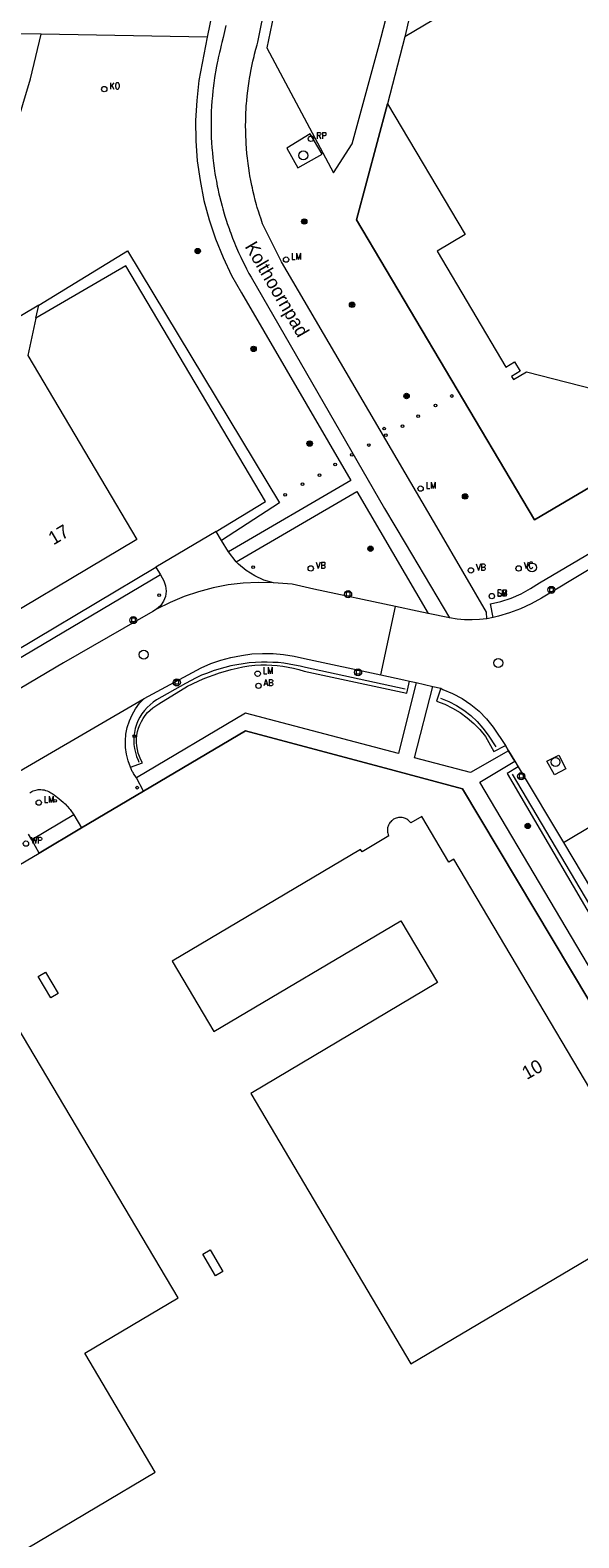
# Model space of a CAD drawing. Header units: metres. Extents: x 138165 to 154469, y 480134 to 494189.
# Tile 188 of 256: x 146213 to 146264, y 485824 to 485964. Entities that reach past the tile are written whole.
import ezdxf

# ---------------------------------------------------------------- set-up
doc = ezdxf.new("R2010")
doc.units = ezdxf.units.M
doc.header["$LTSCALE"] = 0.001
doc.header["$MEASUREMENT"] = 0
for name, color, linetype, lineweight in [('Level 5', 7, 'Continuous', 0), ('TOP-L-terrein schutting raster hek leuning', 7, 'Continuous', 0), ('TOP-L-topo objecten punt', 7, 'Continuous', 0), ('TOP-L-topo objecten vlak', 7, 'Continuous', 0), ('TOP-T-topo huisnummering naamgeving', 7, 'Continuous', 0)]:
    doc.layers.add(name, color=color, linetype=linetype, lineweight=lineweight)
doc.styles.add('Style-INTL_ISO', font='INTL_ISO.shx')
doc.styles.add('Style-STANDARD', font='STANDARD.shx')

# ---------------------------------------------------------------- blocks, each defined once
blk = doc.blocks.new('24')
at = {"layer": 'TOP-L-topo objecten punt', "color": 7, "linetype": 'Continuous', "lineweight": 0}
for radius in [0.025, 0.0182, 0.0115, 0.005]:
    blk.add_circle((0, 0), radius, dxfattribs=at)
blk = doc.blocks.new('31')
at = {"layer": 'TOP-L-topo objecten punt', "color": 7, "linetype": 'Continuous', "lineweight": 0}
blk.add_circle((0, 0), 0.025, dxfattribs=at)
at = {"layer": 'TOP-L-topo objecten punt', "color": 7, "linetype": 'Continuous', "lineweight": 0, "style": 'Style-STANDARD'}
blk.add_text('KO', height=0.06, dxfattribs=at).set_placement((0.0483, 0))
blk = doc.blocks.new('22')
at = {"layer": 'TOP-L-topo objecten punt', "color": 7, "linetype": 'Continuous', "lineweight": 0}
blk.add_circle((0, 0), 0.025, dxfattribs=at)
at = {"layer": 'TOP-L-topo objecten punt', "color": 7, "linetype": 'Continuous', "lineweight": 0, "style": 'Style-STANDARD'}
blk.add_text('VC', height=0.06, dxfattribs=at).set_placement((0.0483, 0))
blk = doc.blocks.new('*U13')
at = {"layer": 'Level 5', "color": 7, "linetype": 'Continuous', "lineweight": 0}
blk.add_circle((0, 0), 0.0415, dxfattribs=at)
blk = doc.blocks.new('150')
at = {"layer": 'Level 5', "color": 7, "linetype": 'Continuous', "lineweight": 0}
blk.add_blockref('*U13', (0, 0), dxfattribs=at)
blk = doc.blocks.new('39')
at = {"layer": 'TOP-L-topo objecten punt', "color": 7, "linetype": 'Continuous', "lineweight": 0}
for p, q in [((0.0175, 0.0175), (-0.0175, 0.0175)), ((-0.0175, 0.0175), (-0.0175, -0.0175)), ((0.0175, 0.0175), (0.0175, -0.0175)), ((0.0175, -0.0175), (-0.0175, -0.0175))]:
    blk.add_line(p, q, dxfattribs=at)
blk.add_circle((0, 0), 0.0332, dxfattribs=at)
blk = doc.blocks.new('73')
at = {"layer": 'TOP-L-topo objecten punt', "color": 7, "linetype": 'Continuous', "lineweight": 0}
blk.add_circle((0, 0), 0.025, dxfattribs=at)
at = {"layer": 'TOP-L-topo objecten punt', "color": 7, "linetype": 'Continuous', "lineweight": 0, "style": 'Style-STANDARD'}
blk.add_text('WP', height=0.06, dxfattribs=at).set_placement((0.0483, 0))
blk = doc.blocks.new('10')
at = {"layer": 'TOP-L-topo objecten punt', "linetype": 'Continuous', "lineweight": 0}
blk.add_circle((0, 0), 0.0125, dxfattribs=at)
blk = doc.blocks.new('16')
at = {"layer": 'TOP-L-topo objecten punt', "color": 7, "linetype": 'Continuous', "lineweight": 0}
blk.add_circle((0, 0), 0.025, dxfattribs=at)
at = {"layer": 'TOP-L-topo objecten punt', "color": 7, "linetype": 'Continuous', "lineweight": 0, "style": 'Style-STANDARD'}
blk.add_text('LM', height=0.06, dxfattribs=at).set_placement((0.0483, 0))
blk = doc.blocks.new('153')
at = {"layer": 'TOP-L-topo objecten punt', "color": 7, "linetype": 'Continuous', "lineweight": 0}
blk.add_circle((0, 0), 0.025, dxfattribs=at)
at = {"layer": 'TOP-L-topo objecten punt', "color": 7, "linetype": 'Continuous', "lineweight": 0, "style": 'Style-STANDARD'}
blk.add_text('RP', height=0.06, dxfattribs=at).set_placement((0.0483, 0))
blk = doc.blocks.new('11')
at = {"layer": 'TOP-L-topo objecten punt', "color": 7, "linetype": 'Continuous', "lineweight": 0}
blk.add_circle((0, 0), 0.025, dxfattribs=at)
at = {"layer": 'TOP-L-topo objecten punt', "color": 7, "linetype": 'Continuous', "lineweight": 0, "style": 'Style-STANDARD'}
blk.add_text('AB', height=0.06, dxfattribs=at).set_placement((0.0483, 0))
blk = doc.blocks.new('14')
at = {"layer": 'TOP-L-topo objecten punt', "color": 7, "linetype": 'Continuous', "lineweight": 0}
blk.add_circle((0, 0), 0.025, dxfattribs=at)
at = {"layer": 'TOP-L-topo objecten punt', "color": 7, "linetype": 'Continuous', "lineweight": 0, "style": 'Style-STANDARD'}
blk.add_text('VB', height=0.06, dxfattribs=at).set_placement((0.0483, 0))
blk = doc.blocks.new('175')
at = {"layer": 'TOP-L-topo objecten punt', "color": 7, "linetype": 'Continuous', "lineweight": 0}
blk.add_circle((0, 0), 0.025, dxfattribs=at)
at = {"layer": 'TOP-L-topo objecten punt', "color": 7, "linetype": 'Continuous', "lineweight": 0, "style": 'Style-STANDARD'}
blk.add_text('SB', height=0.06, dxfattribs=at).set_placement((0.0483, 0))

msp = doc.modelspace()

# ---------------------------------------------------------------- linework, layer by layer
at = {"layer": 'TOP-L-terrein schutting raster hek leuning', "flags": 128}
for points in [[(146296.41, 485966.22), (146307.96, 485946.94), (146302.6, 485943.78), (146297.11, 485940.54), (146287.63, 485934.95), (146282.38, 485931.85), (146259.78, 485918.51), (146243.18, 485946.47), (146246.07, 485957.29)], [(146247.72, 485902.75), (146238.42, 485904.76), (146237.92, 485904.89), (146237.41, 485904.99), (146236.9, 485905.08), (146236.39, 485905.15), (146235.87, 485905.21), (146235.36, 485905.24), (146234.84, 485905.26), (146234.33, 485905.25), (146233.75, 485905.23), (146233.17, 485905.18), (146232.6, 485905.11), (146232.03, 485905.02), (146231.46, 485904.91), (146230.9, 485904.77), (146230.34, 485904.61), (146229.8, 485904.44), (146229.27, 485904.24), (146228.74, 485904.03), (146228.22, 485903.79), (146227.22, 485903.27), (146224.54, 485901.74), (146224.23, 485901.53), (146223.93, 485901.29), (146223.65, 485901.03), (146223.4, 485900.75), (146223.17, 485900.45), (146222.97, 485900.13), (146222.8, 485899.79), (146222.66, 485899.44), (146222.55, 485899.08), (146222.47, 485898.71), (146222.42, 485898.33), (146222.41, 485897.95), (146222.43, 485897.58), (146222.48, 485897.2), (146222.56, 485896.83), (146222.68, 485896.47), (146222.82, 485896.12), (146222.88, 485895.93)], [(146251.01, 485901.9), (146251.77, 485901.59), (146252.49, 485901.22), (146253.18, 485900.78), (146253.82, 485900.27), (146254.42, 485899.72), (146254.96, 485899.11), (146255.45, 485898.45), (146256.16, 485897.38)], [(146281.78, 485845.02), (146278.45, 485850.65), (146276.1, 485854.64), (146269.8, 485865.3), (146266.53, 485870.91), (146253.07, 485893.46), (146246.68, 485895.16), (146232.83, 485898.85), (146223.32, 485893.22), (146217.55, 485889.81), (146213.6, 485887.45)], [(146257.68, 485894.81), (146267.6, 485878.08), (146267.79, 485877.74), (146267.96, 485877.38), (146268.1, 485877.01), (146268.2, 485876.63), (146268.28, 485876.25), (146268.32, 485875.85), (146268.32, 485875.46), (146268.29, 485875.07), (146268.23, 485874.68), (146268.13, 485874.3), (146268, 485873.92), (146267.89, 485873.6)]]:
    msp.add_lwpolyline(points, dxfattribs=at)
at = {"layer": 'TOP-L-topo objecten vlak', "flags": 128}
for points in [[(146249.25, 486012.48), (146250.79, 486006.91), (146245.14, 486002.2), (146239.8, 485986.38), (146234.83, 485962.52), (146241.02, 485950.85), (146242.76, 485953.57), (146245.3, 485962.8), (146252.83, 485991.83), (146314.58, 486028.79), (146357.73, 486054.19), (146379.3, 486066.9), (146424.05, 486093.73), (146424.14, 486095.14)], [(146274.61, 486002.59), (146253.77, 485990.09), (146247.67, 485963.54)], [(146255.34, 485909.3), (146255.31, 485909.9), (146250.88, 485917.51), (146236.17, 485942.56), (146234.42, 485946.11), (146234.28, 485946.53), (146234.13, 485946.97), (146234.06, 485947.19), (146233.93, 485947.64), (146233.86, 485947.86), (146233.8, 485948.09), (146233.74, 485948.31), (146233.62, 485948.76), (146233.52, 485949.22), (146233.47, 485949.45), (146233.42, 485949.67), (146233.33, 485950.13), (146233.24, 485950.59), (146233.2, 485950.82), (146233.13, 485951.28), (146233.07, 485951.74), (146233.01, 485952.21), (146232.96, 485952.67), (146232.92, 485953.13), (146232.89, 485953.6), (146232.88, 485953.83), (146232.86, 485954.3), (146232.85, 485954.77), (146232.84, 485955.23), (146232.85, 485955.7), (146232.85, 485955.93), (146232.87, 485956.4), (146232.89, 485956.86), (146232.9, 485957.1), (146232.92, 485957.33), (146232.94, 485957.56), (146232.98, 485958.03), (146233.04, 485958.49), (146233.1, 485958.95), (146233.16, 485959.41), (146233.2, 485959.64), (146233.28, 485960.1), (146233.32, 485960.33), (146233.41, 485960.79), (146233.51, 485961.25), (146233.62, 485961.7), (146233.67, 485961.93), (146233.79, 485962.38), (146233.91, 485962.8), (146233.99, 485963.05), (146234.14, 485963.81), (146240.93, 485997.4)], [(146274.69, 485979.57), (146247.67, 485963.54)], [(146230, 485967.18), (146229.25, 485963.49)], [(146210.74, 485952.74), (146212.77, 485959.61), (146213.77, 485963.78)], [(146213.77, 485963.78), (146211.57, 485963.82)], [(146229.25, 485963.49), (146213.77, 485963.78)], [(146229.25, 485963.49), (146228.49, 485959.45), (146228.28, 485957.59), (146228.18, 485955.72), (146228.2, 485953.85), (146228.33, 485951.98), (146228.59, 485950.13), (146228.95, 485948.29), (146229.43, 485946.49), (146230.02, 485944.71), (146230.73, 485942.98), (146231.53, 485941.29), (146232.44, 485939.66), (146242.64, 485922.18), (146231.23, 485915.53)], [(146230.99, 485964.59), (146230.76, 485963.46), (146230.63, 485963), (146230.57, 485962.77), (146230.45, 485962.3), (146230.4, 485962.06), (146230.29, 485961.59), (146230.24, 485961.36), (146230.19, 485961.12), (146230.1, 485960.65), (146230.06, 485960.41), (146229.98, 485959.93), (146229.94, 485959.7), (146229.87, 485959.22), (146229.81, 485958.74), (146229.79, 485958.5), (146229.74, 485958.02), (146229.72, 485957.78), (146229.7, 485957.54), (146229.67, 485957.06), (146229.64, 485956.58), (146229.64, 485956.34), (146229.62, 485955.85), (146229.62, 485955.61), (146229.62, 485955.37), (146229.62, 485954.89), (146229.64, 485954.41), (146229.64, 485954.16), (146229.67, 485953.68), (146229.7, 485953.2), (146229.72, 485952.96), (146229.74, 485952.72), (146229.79, 485952.24), (146229.85, 485951.76), (146229.91, 485951.28), (146229.95, 485951.05), (146229.98, 485950.81), (146230.06, 485950.33), (146230.11, 485950.09), (146230.2, 485949.62), (146230.25, 485949.39), (146230.35, 485948.91), (146230.4, 485948.68), (146230.52, 485948.21), (146230.64, 485947.74), (146230.71, 485947.51), (146230.84, 485947.05), (146230.91, 485946.82), (146231.06, 485946.36), (146231.13, 485946.13), (146231.29, 485945.67), (146231.37, 485945.45), (146231.45, 485945.22), (146231.63, 485944.77), (146231.81, 485944.32), (146231.9, 485944.1), (146232.09, 485943.66), (146232.19, 485943.44), (146232.39, 485943), (146232.49, 485942.78), (146232.6, 485942.56), (146232.71, 485942.35), (146232.82, 485942.13), (146232.93, 485941.92), (146233.15, 485941.49), (146233.36, 485941.12), (146245.78, 485919.59), (146247.71, 485916.35), (146251.86, 485909.38)], [(146247.67, 485963.54), (146246.07, 485957.29)], [(146246.07, 485957.29), (146243.18, 485946.47), (146259.78, 485918.51), (146282.38, 485931.85)], [(146246.07, 485957.29), (146253.3, 485945.1), (146250.7, 485943.56), (146257.11, 485932.75), (146257.91, 485933.23), (146258.42, 485932.37), (146257.62, 485931.89), (146257.8, 485931.59), (146259.02, 485932.32), (146269.09, 485929.74)], [(146239.96, 485952.6), (146238.87, 485954.48), (146236.68, 485953.16), (146237.72, 485951.32), (146239.96, 485952.6)], [(146213.56, 485938.53), (146221.82, 485943.6), (146235.99, 485920.09), (146230.59, 485916.58)], [(146230.1, 485917.42), (146234.68, 485920.23), (146221.68, 485942.18), (146213.27, 485937.32)], [(146213.56, 485938.53), (146209, 485935.82), (146199.98, 485915.96), (146205.54, 485906.49)], [(146213.27, 485937.32), (146213.56, 485938.53)], [(146213.27, 485937.32), (146212.53, 485933.85)], [(146212.53, 485933.85), (146222.71, 485916.68), (146205.97, 485906.75)], [(146255.93, 485909.43), (146255.67, 485910.68), (146256.64, 485910.91), (146257.6, 485911.23), (146258.52, 485911.63), (146259.4, 485912.11), (146260.23, 485912.66), (146279.77, 485924.18), (146280.13, 485924.43), (146280.47, 485924.72), (146280.78, 485925.04), (146281.06, 485925.38), (146281.31, 485925.74), (146281.53, 485926.12), (146281.71, 485926.53), (146281.86, 485926.94), (146281.98, 485927.37), (146282.05, 485927.8), (146282.09, 485928.24), (146282.09, 485928.68), (146282.06, 485929.12), (146281.98, 485929.56), (146283.24, 485929.84)], [(146231.95, 485914.6), (146243.22, 485921.17), (146249.86, 485909.79)], [(146230.1, 485917.42), (146224.48, 485914.11)], [(146230.59, 485916.58), (146230.1, 485917.42)], [(146269.94, 485916.88), (146268.85, 485916.29), (146260.42, 485911.21), (146259.46, 485910.69), (146258.47, 485910.23), (146257.45, 485909.85), (146256.4, 485909.54), (146255.93, 485909.43)], [(146231.23, 485915.53), (146230.59, 485916.58)], [(146231.95, 485914.6), (146231.23, 485915.53)], [(146205.97, 485906.75), (146207.57, 485904.03), (146224.48, 485914.11)], [(146224.48, 485914.11), (146224.9, 485913.39)], [(146235.44, 485912.64), (146234.54, 485912.91), (146233.69, 485913.3), (146232.89, 485913.79), (146232.16, 485914.38), (146231.98, 485914.57), (146231.95, 485914.6)], [(146224.9, 485913.39), (146207.53, 485903.12), (146205.54, 485906.49)], [(146224.9, 485913.39), (146225.21, 485912.85), (146225.38, 485912.38), (146225.43, 485911.88), (146225.37, 485911.39), (146225.19, 485910.93), (146224.9, 485910.52), (146224.53, 485910.19)], [(146235.44, 485912.64), (146234.02, 485912.67), (146232.61, 485912.61), (146231.2, 485912.45), (146229.81, 485912.18), (146228.44, 485911.82), (146227.1, 485911.37), (146225.8, 485910.82), (146224.53, 485910.19)], [(146246.81, 485910.44), (146239.2, 485912.07), (146237.19, 485912.52), (146235.44, 485912.64)], [(146224.53, 485910.19), (146224.18, 485909.99), (146215.85, 485905.19), (146184.73, 485886.78), (146142.82, 485861.94), (146091.93, 485831.81)], [(146245.45, 485904.07), (146246.81, 485910.44)], [(146249.86, 485909.79), (146248.83, 485910.01), (146246.81, 485910.44)], [(146251.86, 485909.38), (146249.86, 485909.79)], [(146255.34, 485909.3), (146254.64, 485909.22), (146253.95, 485909.19), (146253.25, 485909.21), (146252.55, 485909.27), (146251.86, 485909.38)], [(146255.93, 485909.43), (146255.34, 485909.3)], [(146223.39, 485901.88), (146228.68, 485904.74), (146229.59, 485905.12), (146230.52, 485905.45), (146231.47, 485905.7), (146232.44, 485905.89), (146233.42, 485906.02), (146234.41, 485906.07), (146235.4, 485906.06), (146236.38, 485905.97), (146237.36, 485905.82), (146238.32, 485905.61), (146245.45, 485904.07)], [(146222.11, 485895.47), (146223.24, 485895.87), (146223.08, 485896.16), (146222.94, 485896.47), (146222.83, 485896.79), (146222.75, 485897.11), (146222.7, 485897.45), (146222.67, 485897.78), (146222.67, 485898.12), (146222.71, 485898.45), (146222.77, 485898.78), (146222.86, 485899.11), (146222.98, 485899.42), (146223.12, 485899.73), (146223.29, 485900.02), (146223.48, 485900.3), (146223.7, 485900.55), (146223.94, 485900.79), (146224.19, 485901.01), (146224.47, 485901.2), (146224.76, 485901.37), (146227.43, 485903.01), (146228.4, 485903.49), (146228.89, 485903.7), (146229.39, 485903.9), (146229.9, 485904.09), (146230.41, 485904.26), (146230.95, 485904.42), (146231.49, 485904.57), (146232.04, 485904.7), (146232.59, 485904.82), (146233.14, 485904.91), (146233.7, 485904.97), (146234.26, 485905), (146234.77, 485905.01), (146235.28, 485904.99), (146235.79, 485904.95), (146236.3, 485904.88), (146236.8, 485904.8), (146237.31, 485904.69), (146237.8, 485904.57), (146238.29, 485904.42), (146247.87, 485902.37), (146248.11, 485903.49)], [(146248.75, 485903.35), (146247.08, 485896.75), (146232.83, 485900.5), (146222.65, 485894.48)], [(146245.45, 485904.07), (146247.58, 485903.61), (146248.11, 485903.49)], [(146248.11, 485903.49), (146248.75, 485903.35)], [(146257.36, 485897), (146253.79, 485894.96), (146248.58, 485896.35), (146250.28, 485903)], [(146248.75, 485903.35), (146250.28, 485903)], [(146250.28, 485903), (146251.04, 485902.82)], [(146251.04, 485902.82), (146250.64, 485901.61), (146251.4, 485901.33), (146252.14, 485900.97), (146252.83, 485900.56), (146253.5, 485900.08), (146254.11, 485899.55), (146254.68, 485898.97), (146255.2, 485898.34), (146255.99, 485896.92), (146257.07, 485897.48)], [(146251.04, 485902.82), (146251.23, 485902.72), (146252.14, 485902.34), (146253.02, 485901.87), (146253.84, 485901.31), (146254.6, 485900.68), (146255.3, 485899.97), (146255.92, 485899.2), (146257.07, 485897.48)], [(146198.76, 485887.54), (146223.39, 485901.88)], [(146222.11, 485895.47), (146221.89, 485896.06), (146221.73, 485896.68), (146221.65, 485897.3), (146221.63, 485897.93), (146221.68, 485898.56), (146221.81, 485899.18), (146222, 485899.79), (146222.26, 485900.36), (146222.58, 485900.91), (146222.96, 485901.42), (146223.39, 485901.88)], [(146223.32, 485893.22), (146232.83, 485898.85), (146246.68, 485895.16), (146253.07, 485893.46), (146266.53, 485870.91)], [(146257.36, 485897), (146257.07, 485897.48)], [(146257.07, 485897.48), (146257.36, 485897), (146257.95, 485896.02)], [(146267.78, 485871.94), (146254.68, 485894.07), (146257.95, 485896.02)], [(146257.95, 485896.02), (146257.36, 485897)], [(146257.95, 485896.02), (146258.25, 485895.51)], [(146260.92, 485896.04), (146262.04, 485896.6), (146262.69, 485895.3), (146261.63, 485894.76), (146260.92, 485896.04)], [(146222.65, 485894.48), (146222.4, 485894.89), (146222.35, 485894.96), (146222.27, 485895.08), (146222.17, 485895.3), (146222.11, 485895.47)], [(146223.32, 485893.22), (146222.65, 485894.48)], [(146258.25, 485895.51), (146257.21, 485894.88), (146267.21, 485877.85), (146267.4, 485877.53), (146267.57, 485877.21), (146267.7, 485876.86), (146267.8, 485876.51), (146267.88, 485876.15), (146267.92, 485875.78), (146267.93, 485875.41), (146267.9, 485875.04), (146267.85, 485874.68), (146267.77, 485874.32), (146267.65, 485873.97), (146267.52, 485873.52), (146268.63, 485873.16)], [(146258.25, 485895.51), (146258.35, 485895.35), (146262.46, 485888.45)], [(146212.71, 485893.07), (146212.82, 485893.15), (146212.92, 485893.21), (146213.03, 485893.25), (146213.15, 485893.3), (146213.27, 485893.34), (146213.39, 485893.36), (146213.5, 485893.38), (146213.62, 485893.39), (146213.74, 485893.39), (146213.9, 485893.37), (146214.05, 485893.35), (146214.19, 485893.31), (146214.35, 485893.25), (146214.48, 485893.19), (146214.69, 485893.07), (146214.79, 485893.01), (146214.89, 485892.94), (146214.99, 485892.88), (146215.18, 485892.74), (146215.28, 485892.67), (146215.46, 485892.52), (146215.65, 485892.37), (146215.83, 485892.21), (146215.91, 485892.13), (146216, 485892.05), (146216.16, 485891.88), (146216.24, 485891.79), (146216.4, 485891.61), (146216.47, 485891.53), (146216.82, 485891.03)], [(146217.55, 485889.81), (146223.32, 485893.22)], [(146262.46, 485888.45), (146268.03, 485891.78)], [(146216.82, 485891.03), (146212.9, 485888.71)], [(146216.82, 485891.03), (146217.55, 485889.81)], [(146246.26, 485890.25), (146246.21, 485890.18), (146246.15, 485890.06), (146246.12, 485889.98), (146246.1, 485889.9), (146246.08, 485889.81), (146246.06, 485889.68), (146246.06, 485889.59), (146246.06, 485889.51), (146246.07, 485889.42), (146246.09, 485889.32), (146246.13, 485889.19), (146246.16, 485889.11), (146246.18, 485889.06), (146243.69, 485887.58), (146243.55, 485887.81), (146225.99, 485877.4), (146229.89, 485870.83), (146247.32, 485881.16), (146250.74, 485875.39), (146233.31, 485865.06), (146248.24, 485839.86), (146271.85, 485853.85), (146252.25, 485886.91), (146251.78, 485886.63), (146249.26, 485890.88), (146248.24, 485890.28), (146248.16, 485890.38), (146248.1, 485890.45), (146248.06, 485890.48), (146247.96, 485890.57), (146247.88, 485890.62), (146247.81, 485890.66), (146247.73, 485890.7), (146247.65, 485890.73), (146247.56, 485890.75), (146247.43, 485890.78), (146247.35, 485890.79), (146247.26, 485890.79), (146247.17, 485890.79), (146247.08, 485890.78), (146247, 485890.76), (146246.87, 485890.73), (146246.79, 485890.7), (146246.71, 485890.66), (146246.64, 485890.62), (146246.56, 485890.57), (146246.49, 485890.51), (146246.43, 485890.46), (146246.37, 485890.39), (146246.31, 485890.33), (146246.26, 485890.25)], [(146212.9, 485888.71), (146212.61, 485889.23)], [(146213.6, 485887.45), (146217.55, 485889.81)], [(146208.04, 485884.18), (146213.6, 485887.45)], [(146213.6, 485887.45), (146212.9, 485888.71)], [(146262.46, 485888.45), (146268.66, 485878.06), (146268.77, 485877.88)], [(146214.68, 485873.96), (146213.49, 485875.96), (146214.18, 485876.37), (146215.36, 485874.37), (146214.68, 485873.96)], [(146193.26, 485861.82), (146194.03, 485860.53), (146190.21, 485858.26), (146189.45, 485859.56), (146171.74, 485849.06), (146187.34, 485822.76), (146196.05, 485827.92), (146202.62, 485816.85), (146224.41, 485829.77), (146217.84, 485840.85), (146226.54, 485846.01), (146210.95, 485872.31), (146193.26, 485861.82)], [(146230.02, 485848.08), (146228.84, 485850.08), (146229.53, 485850.48), (146230.71, 485848.48), (146230.02, 485848.08)]]:
    msp.add_lwpolyline(points, dxfattribs=at)

# ---------------------------------------------------------------- block references
at = {"layer": 'TOP-L-topo objecten punt', "xscale": 10, "yscale": 10, "zscale": 10}
for name, p in [('31', (146219.66, 485958.66)), ('153', (146238.93, 485954.03)), ('150', (146238.22, 485952.48)), ('24', (146238.31, 485946.32)), ('24', (146228.37, 485943.57)), ('16', (146236.61, 485942.77)), ('24', (146242.76, 485938.56)), ('24', (146233.58, 485934.45)), ('24', (146247.84, 485930.06)), ('10', (146252.07, 485930.06)), ('10', (146248.93, 485928.18)), ('10', (146250.53, 485929.17)), ('10', (146245.75, 485927.02)), ('10', (146247.47, 485927.25)), ('24', (146238.81, 485925.63)), ('10', (146244.32, 485925.49)), ('10', (146245.9, 485926.4)), ('10', (146242.74, 485924.58)), ('10', (146239.73, 485922.69)), ('10', (146241.18, 485923.67)), ('10', (146238.14, 485921.84)), ('16', (146249.15, 485921.43)), ('10', (146236.52, 485920.86)), ('24', (146253.3, 485920.7)), ('24', (146244.48, 485915.83)), ('10', (146233.55, 485914.11)), ('14', (146238.91, 485913.99)), ('14', (146253.84, 485913.81)), ('22', (146258.29, 485913.99)), ('150', (146259.54, 485914.08)), ('10', (146224.77, 485911.49)), ('39', (146242.39, 485911.59)), ('175', (146255.79, 485911.41)), ('16', (146255.79, 485911.41)), ('39', (146261.34, 485911.99)), ('39', (146222.37, 485909.18)), ('150', (146223.34, 485905.96)), ('16', (146233.96, 485904.18)), ('39', (146243.32, 485904.31)), ('150', (146256.39, 485905.18)), ('39', (146226.42, 485903.37)), ('11', (146234.04, 485903.05)), ('10', (146222.46, 485898.35)), ('150', (146261.73, 485895.95)), ('39', (146258.53, 485894.63)), ('10', (146222.72, 485893.56)), ('16', (146213.55, 485892.17)), ('10', (146215.08, 485892.34)), ('24', (146259.14, 485889.99)), ('73', (146212.36, 485888.35))]:
    msp.add_blockref(name, p, dxfattribs=at)

# ---------------------------------------------------------------- texts
at = {"layer": 'TOP-T-topo huisnummering naamgeving', "style": 'Style-INTL_ISO'}
for s, rotation, p in [('Kolthoornpad', 300.4, (146232.72, 485943.99)), ('17', 30.7, (146214.92, 485916.13)), ('10', 29.5, (146259.05, 485866.31))]:
    msp.add_text(s, height=1.25, rotation=rotation, dxfattribs=at).set_placement(p)

doc.saveas('drawing.dxf')
